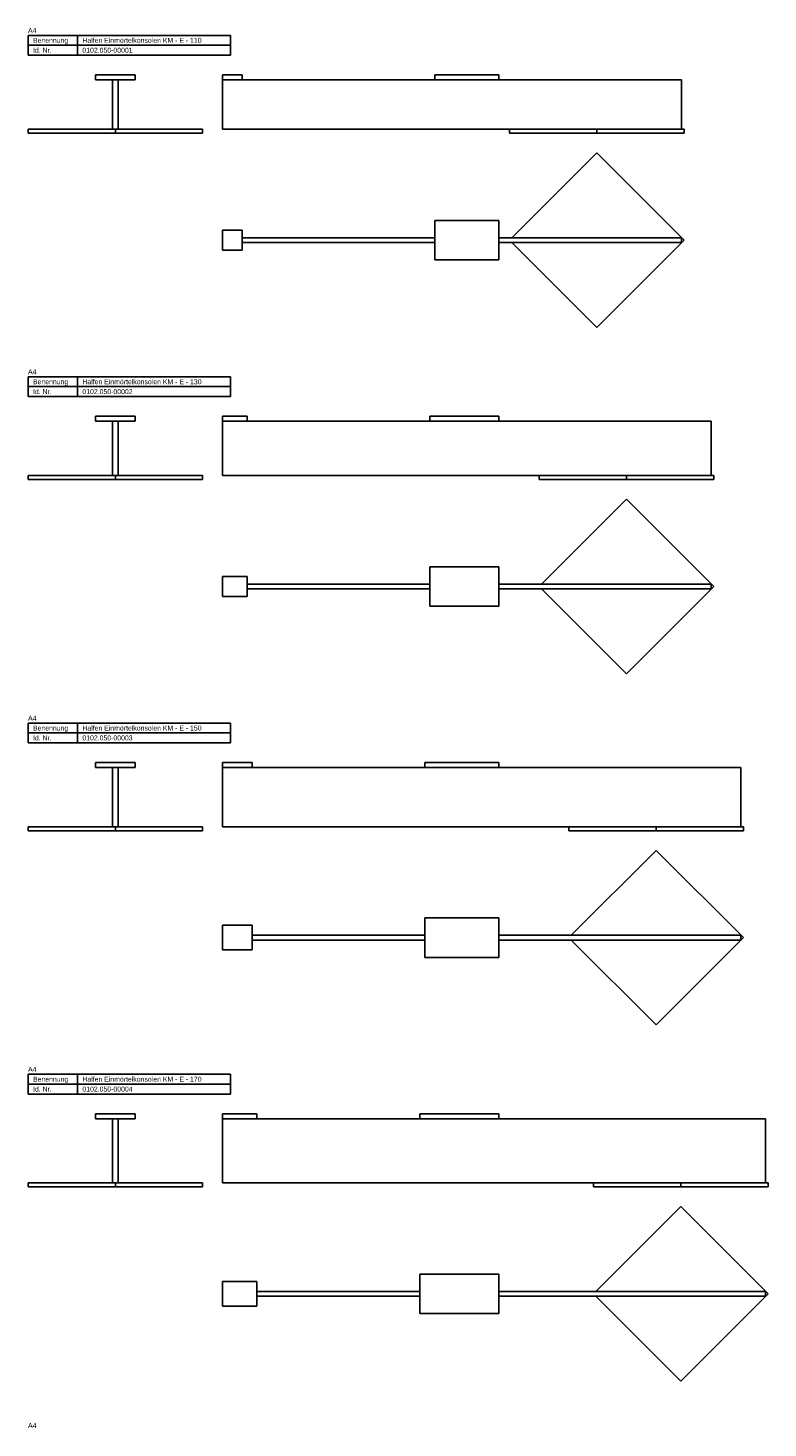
# Model space of a CAD drawing. Header units: millimetres. Extents: x 3 to 874, y -2573 to 271.
# Tile 2 of 2: x 3 to 753, y -1147 to 271. Entities that reach past the tile are written whole.
import ezdxf

# ---------------------------------------------------------------- set-up
doc = ezdxf.new("R2010")
doc.units = ezdxf.units.MM
doc.layers.add('HALFEN-KONSOLANKER', color=2, linetype='CONTINUOUS')
doc.styles.add('ARIAL50', font='ARIAL.TTF', dxfattribs={"height": 5})

msp = doc.modelspace()

# ---------------------------------------------------------------- linework, layer by layer
at = {"layer": 'HALFEN-KONSOLANKER'}
for p, q in [((3.4, 263.2), (208.4, 263.2)), ((3.4, 243.2), (3.4, 263.2)), ((53.4, 243.2), (53.4, 263.2)), ((208.4, 243.2), (208.4, 263.2)), ((3.4, 253.2), (208.4, 253.2)), ((3.4, 243.2), (208.4, 243.2)), ((111.8, 223.2), (71.8, 223.2)), ((71.8, 218.2), (71.8, 223.2)), ((111.8, 218.2), (71.8, 218.2)), ((88.8, 168.2), (88.8, 218.2)), ((94.8, 168.2), (94.8, 218.2)), ((111.8, 223.2), (111.8, 218.2)), ((200.2, 168.2), (200.2, 223.2)), ((200.2, 223.2), (220.2, 223.2)), ((200.2, 218.2), (665.2, 218.2)), ((220.2, 223.2), (220.2, 218.2)), ((480.2, 223.2), (415.2, 223.2)), ((415.2, 223.2), (415.2, 218.2)), ((480.2, 218.2), (480.2, 223.2)), ((665.2, 218.2), (665.2, 168.2)), ((3.4, 168.2), (3.4, 164.2)), ((180.2, 168.2), (3.4, 168.2)), ((180.2, 164.2), (3.4, 164.2)), ((91.8, 168.2), (91.8, 164.2)), ((180.2, 168.2), (180.2, 164.2)), ((667.7, 168.2), (200.2, 168.2)), ((490.9, 164.2), (490.9, 168.2)), ((667.7, 164.2), (490.9, 164.2)), ((579.3, 164.2), (579.3, 168.2)), ((667.7, 168.2), (667.7, 164.2)), ((579.3, 144.2), (493.4, 58.3)), ((667.7, 55.8), (579.3, 144.2)), ((415.2, 75.8), (415.2, 35.8)), ((480.2, 75.8), (415.2, 75.8)), ((480.2, 75.8), (480.2, 35.8)), ((200.2, 65.8), (200.2, 45.8)), ((220.2, 65.8), (200.2, 65.8)), ((220.2, 65.8), (220.2, 45.8)), ((415.2, 58.3), (220.2, 58.3)), ((665.2, 58.3), (480.2, 58.3)), ((665.2, 58.3), (665.2, 53.3)), ((220.2, 45.8), (200.2, 45.8)), ((415.2, 53.3), (220.2, 53.3)), ((665.2, 53.3), (480.2, 53.3)), ((493.4, 53.3), (579.3, -32.6)), ((579.3, -32.6), (667.7, 55.8)), ((480.2, 35.8), (415.2, 35.8)), ((3.4, -82.6), (208.4, -82.6)), ((3.4, -102.6), (3.4, -82.6)), ((53.4, -102.6), (53.4, -82.6)), ((208.4, -102.6), (208.4, -82.6)), ((3.4, -92.6), (208.4, -92.6)), ((3.4, -102.6), (208.4, -102.6)), ((111.8, -122.6), (71.8, -122.6)), ((71.8, -127.6), (71.8, -122.6)), ((111.8, -127.6), (71.8, -127.6)), ((88.8, -182.6), (88.8, -127.6)), ((94.8, -182.6), (94.8, -127.6)), ((111.8, -122.6), (111.8, -127.6)), ((200.2, -182.6), (200.2, -122.6)), ((200.2, -122.6), (225.2, -122.6)), ((200.2, -127.6), (695.2, -127.6)), ((225.2, -122.6), (225.2, -127.6)), ((480.2, -122.6), (410.2, -122.6)), ((410.2, -122.6), (410.2, -127.6)), ((480.2, -127.6), (480.2, -122.6)), ((695.2, -127.6), (695.2, -182.6)), ((180.2, -182.6), (3.4, -182.6)), ((3.4, -182.6), (3.4, -186.6)), ((91.8, -182.6), (91.8, -186.6)), ((180.2, -182.6), (180.2, -186.6)), ((697.7, -182.6), (200.2, -182.6)), ((520.9, -186.6), (520.9, -182.6)), ((609.3, -186.6), (609.3, -182.6)), ((697.7, -182.6), (697.7, -186.6)), ((180.2, -186.6), (3.4, -186.6)), ((697.7, -186.6), (520.9, -186.6)), ((609.3, -206.6), (523.4, -292.5)), ((697.7, -295), (609.3, -206.6)), ((480.2, -275), (410.2, -275)), ((410.2, -275), (410.2, -315)), ((480.2, -275), (480.2, -315)), ((200.2, -285), (200.2, -305)), ((225.2, -285), (200.2, -285)), ((225.2, -285), (225.2, -305)), ((410.2, -292.5), (225.2, -292.5)), ((410.2, -297.5), (225.2, -297.5)), ((695.2, -292.5), (480.2, -292.5)), ((695.2, -297.5), (480.2, -297.5)), ((523.4, -297.5), (609.3, -383.4)), ((609.3, -383.4), (697.7, -295)), ((695.2, -292.5), (695.2, -297.5)), ((225.2, -305), (200.2, -305)), ((480.2, -315), (410.2, -315)), ((3.4, -433.4), (208.4, -433.4)), ((3.4, -453.4), (3.4, -433.4)), ((53.4, -453.4), (53.4, -433.4)), ((208.4, -453.4), (208.4, -433.4)), ((3.4, -443.4), (208.4, -443.4)), ((3.4, -453.4), (208.4, -453.4)), ((111.8, -473.4), (71.8, -473.4)), ((71.8, -478.4), (71.8, -473.4)), ((111.8, -478.4), (71.8, -478.4)), ((88.8, -538.4), (88.8, -478.4)), ((94.8, -538.4), (94.8, -478.4)), ((111.8, -473.4), (111.8, -478.4)), ((200.2, -473.4), (230.2, -473.4)), ((200.2, -538.4), (200.2, -473.4)), ((200.2, -478.4), (725.2, -478.4)), ((230.2, -473.4), (230.2, -478.4)), ((480.2, -473.4), (405.2, -473.4)), ((405.2, -473.4), (405.2, -478.4)), ((480.2, -478.4), (480.2, -473.4)), ((725.2, -478.4), (725.2, -538.4)), ((180.2, -538.4), (3.4, -538.4)), ((3.4, -538.4), (3.4, -542.4)), ((91.8, -538.4), (91.8, -542.4)), ((180.2, -538.4), (180.2, -542.4)), ((727.7, -538.4), (200.2, -538.4)), ((550.9, -542.4), (550.9, -538.4)), ((639.3, -542.4), (639.3, -538.4)), ((727.7, -538.4), (727.7, -542.4)), ((180.2, -542.4), (3.4, -542.4)), ((727.7, -542.4), (550.9, -542.4)), ((639.3, -562.4), (553.4, -648.2)), ((727.7, -650.7), (639.3, -562.4)), ((480.2, -630.7), (405.2, -630.7)), ((405.2, -630.7), (405.2, -670.7)), ((480.2, -630.7), (480.2, -670.7)), ((230.2, -638.2), (200.2, -638.2)), ((200.2, -638.2), (200.2, -663.2)), ((230.2, -638.2), (230.2, -663.2)), ((405.2, -648.2), (230.2, -648.2)), ((725.2, -648.2), (480.2, -648.2)), ((639.3, -739.1), (727.7, -650.7)), ((725.2, -648.2), (725.2, -653.2)), ((230.2, -663.2), (200.2, -663.2)), ((405.2, -653.2), (230.2, -653.2)), ((725.2, -653.2), (480.2, -653.2)), ((553.4, -653.2), (639.3, -739.1)), ((480.2, -670.7), (405.2, -670.7)), ((3.4, -789.1), (208.4, -789.1)), ((3.4, -809.1), (3.4, -789.1)), ((53.4, -809.1), (53.4, -789.1)), ((208.4, -809.1), (208.4, -789.1)), ((3.4, -799.1), (208.4, -799.1)), ((3.4, -809.1), (208.4, -809.1)), ((111.8, -829.1), (71.8, -829.1)), ((71.8, -834.1), (71.8, -829.1)), ((111.8, -834.1), (71.8, -834.1)), ((88.8, -899.1), (88.8, -834.1)), ((94.8, -899.1), (94.8, -834.1)), ((111.8, -829.1), (111.8, -834.1)), ((200.2, -899.1), (200.2, -829.1)), ((200.2, -829.1), (235.2, -829.1)), ((200.2, -834.1), (750.2, -834.1)), ((235.2, -829.1), (235.2, -834.1)), ((480.2, -829.1), (400.2, -829.1)), ((400.2, -829.1), (400.2, -834.1)), ((480.2, -834.1), (480.2, -829.1)), ((750.2, -834.1), (750.2, -899.1)), ((180.2, -899.1), (3.4, -899.1)), ((3.4, -899.1), (3.4, -903.1)), ((180.2, -903.1), (3.4, -903.1)), ((91.8, -899.1), (91.8, -903.1)), ((180.2, -899.1), (180.2, -903.1)), ((752.7, -899.1), (200.2, -899.1)), ((575.9, -903.1), (575.9, -899.1)), ((752.7, -903.1), (575.9, -903.1)), ((664.3, -903.1), (664.3, -899.1)), ((752.7, -899.1), (752.7, -903.1)), ((664.3, -923.1), (578.4, -1009)), ((752.7, -1011.5), (664.3, -923.1)), ((480.2, -991.5), (400.2, -991.5)), ((400.2, -991.5), (400.2, -1031.5)), ((480.2, -991.5), (480.2, -1031.5)), ((235.2, -999), (200.2, -999)), ((200.2, -999), (200.2, -1024)), ((235.2, -999), (235.2, -1024)), ((400.2, -1009), (235.2, -1009)), ((400.2, -1014), (235.2, -1014)), ((750.2, -1009), (480.2, -1009)), ((750.2, -1014), (480.2, -1014)), ((578.4, -1014), (664.3, -1099.9)), ((664.3, -1099.9), (752.7, -1011.5)), ((750.2, -1009), (750.2, -1014)), ((235.2, -1024), (200.2, -1024)), ((480.2, -1031.5), (400.2, -1031.5))]:
    msp.add_line(p, q, dxfattribs=at)

# ---------------------------------------------------------------- texts
at = {"layer": 'HALFEN-KONSOLANKER', "style": 'ARIAL50'}
for s, p in [('A4', (3.4, 265.7)), ('Benennung', (8.4, 255.7)), ('Halfen Einmörtelkonsolen KM - E - 110', (58.4, 255.7)), ('Id. Nr.', (8.4, 245.7)), ('0102.050-00001', (58.4, 245.7)), ('A4', (3.4, -80.1)), ('Benennung', (8.4, -90.1)), ('Halfen Einmörtelkonsolen KM - E - 130', (58.4, -90.1)), ('Id. Nr.', (8.4, -100.1)), ('0102.050-00002', (58.4, -100.1)), ('A4', (3.4, -430.9)), ('Benennung', (8.4, -440.9)), ('Halfen Einmörtelkonsolen KM - E - 150', (58.4, -440.9)), ('Id. Nr.', (8.4, -450.9)), ('0102.050-00003', (58.4, -450.9)), ('A4', (3.4, -786.6)), ('Benennung', (8.4, -796.6)), ('Halfen Einmörtelkonsolen KM - E - 170', (58.4, -796.6)), ('Id. Nr.', (8.4, -806.6)), ('0102.050-00004', (58.4, -806.6)), ('A4', (3.4, -1147.4))]:
    msp.add_text(s, height=5, dxfattribs=at).set_placement(p)

doc.saveas('drawing.dxf')
